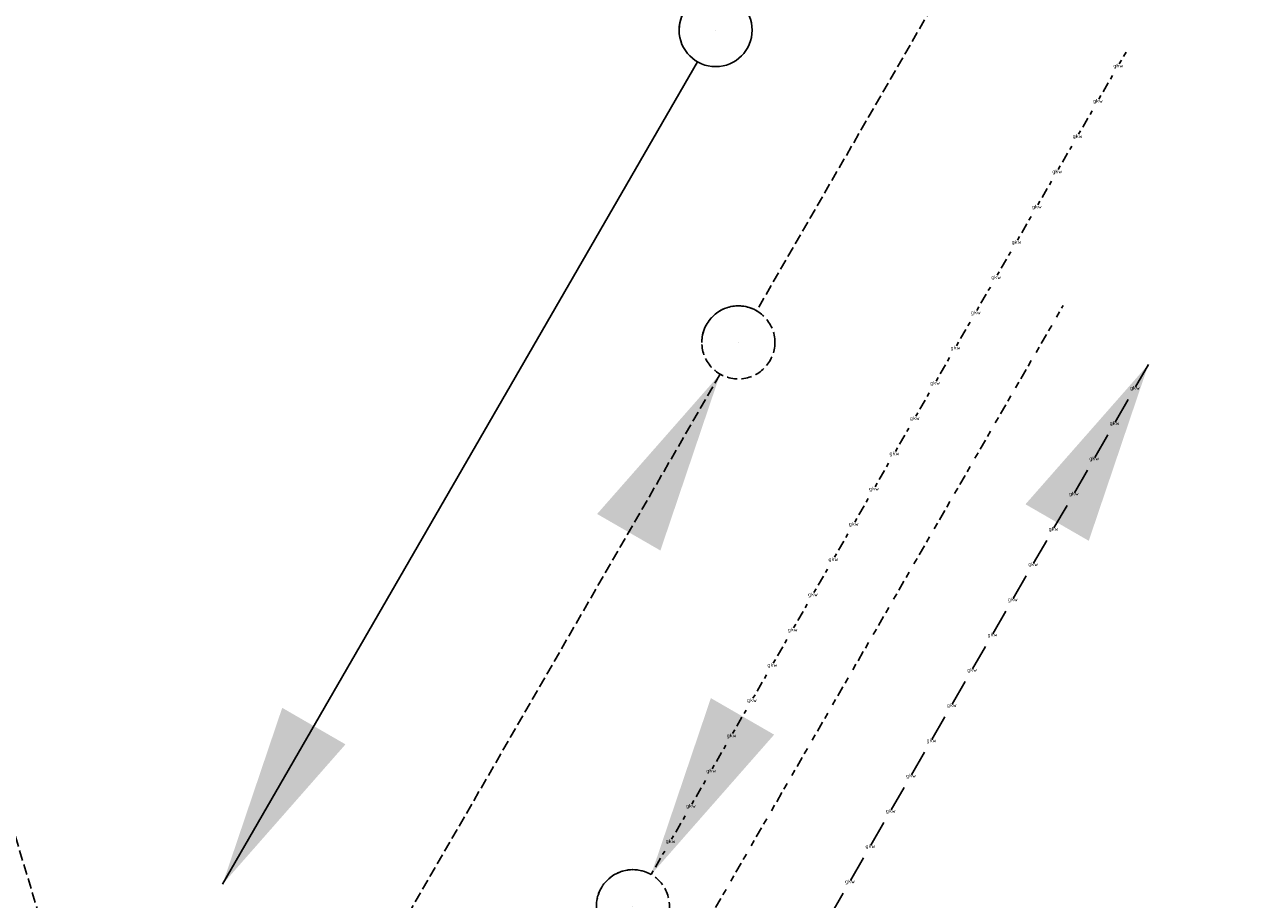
# Model space of a CAD drawing. Header units: millimetres. Extents: x -17664 to 48661, y -98 to 70975.
# Tile 29 of 62: x 45979 to 46566, y 14669 to 15088. Entities that reach past the tile are written whole.
import ezdxf
from ezdxf.enums import TextEntityAlignment as Align

# ---------------------------------------------------------------- set-up
doc = ezdxf.new("R2010")
doc.units = ezdxf.units.MM
for name, pattern in [('2322102', [45, 5, -2, 5, -2, 5, -2, 5, -2, 5, -2, 5, -5]), ('2322102_a', [19.5, 3, -2, 5, -2, 3, -4.5]), ('2322105', [47, 40, -7]), ('2322105_a', [19.5, 12.5, -7]), ('2322106', [47, 5, -2, 5, -2, 5, -2, 5, -2, 5, -2, 5, -7]), ('2322106_a', [19.5, 2, -2, 5, -2, 2, -6.5]), ('2322107', [2000, 1000, 1000]), ('2322107_a', [2000, 1000, 1000]), ('2322108', [7, 5, -2]), ('2322108_a', [7, 5, -2])]:
    doc.linetypes.add(name, pattern=pattern)
for name, color, linetype in [('WL5501--', 4, '2322105'), ('WL5502--', 4, '2322106'), ('WL561---_AANVOER', 1, '2322107'), ('WL561---_RETOUR', 5, '2322108'), ('WL5627--', 4, '2322102'), ('WL570---_APP', 2, 'Continuous'), ('WM561---', 1, 'Continuous')]:
    doc.layers.add(name, color=color, linetype=linetype)
doc.styles.add('STABICAD-018', font='ISOCP.SHX', dxfattribs={"height": 90})
doc.styles.get("Standard").update_dxf_attribs({"font": 'arial.ttf'})

# ---------------------------------------------------------------- blocks, each defined once
blk = doc.blocks.new('*U1295')
at = {"linetype": '2322107'}
for points in [[(8.75, 15.16), (37.34, 99.68), (67.66, 82.18)], [(-236.25, -409.2), (-207.66, -324.67), (-177.34, -342.17)]]:
    blk.add_hatch(color=2, dxfattribs=at).paths.add_polyline_path(points, flags=0)
at = {"color": 2, "linetype": '2322107_a'}
for p, q in [((8.75, 15.16, 3000), (236.25, 409.2, 3000)), ((-236.25, -409.2, 3000), (-8.75, -15.16, 3000))]:
    blk.add_line(p, q, dxfattribs=at)
at = {"color": 0, "linetype": '2322107'}
blk.add_line((0, 0), (0, 0, 3000), dxfattribs=at)
at = {"color": 2, "linetype": '2322107'}
blk.add_circle((0, 0, 3000), 17.5, dxfattribs=at)
at = {"color": 0, "linetype": '2322107'}
blk.add_arc((0, 0, 3000), 17.5, 60, 180, dxfattribs=at)
at = {"layer": 'WM561---', "color": 2}
for tag in ['SECTIONCODE', 'POSITIONCODE']:
    blk.add_attdef(tag, (44269.24, 21770.28, 1499.49), '', height=1.2, dxfattribs=at)
at = {"layer": 'WM561---', "color": 2, "style": 'STABICAD-018'}
for tag, p in [('CODE', (44269.24, 21720.28)), ('FLOORCODE', (44319.24, 21620.28))]:
    blk.add_attdef(tag, p, '', height=1.2, dxfattribs=at)
blk = doc.blocks.new('*U1296')
at = {"linetype": '2322108'}
for points in [[(236.25, 409.2), (207.66, 324.67), (177.34, 342.17)], [(-8.75, -15.16), (-37.34, -99.68), (-67.66, -82.18)]]:
    blk.add_hatch(color=2, dxfattribs=at).paths.add_polyline_path(points, flags=0)
at = {"color": 2, "linetype": '2322108_a'}
for p, q in [((236.25, 409.2, 3000), (8.75, 15.16, 3000)), ((-8.75, -15.16, 3000), (-236.25, -409.2, 3000))]:
    blk.add_line(p, q, dxfattribs=at)
at = {"color": 0, "linetype": '2322108'}
blk.add_line((0, 0), (0, 0, 3000), dxfattribs=at)
at = {"color": 2, "linetype": '2322108'}
blk.add_circle((0, 0, 3000), 17.5, dxfattribs=at)
at = {"color": 0, "linetype": '2322108'}
blk.add_arc((0, 0, 3000), 17.5, 60, 180, dxfattribs=at)
at = {"layer": 'WM561---', "color": 2}
for tag in ['SECTIONCODE', 'POSITIONCODE']:
    blk.add_attdef(tag, (44280.11, 21620.66, 1499.49), '', height=1.2, dxfattribs=at)
at = {"layer": 'WM561---', "color": 2, "style": 'STABICAD-018'}
for tag, p in [('CODE', (44280.11, 21570.66)), ('FLOORCODE', (44330.11, 21470.66))]:
    blk.add_attdef(tag, p, '', height=1.2, dxfattribs=at)
blk = doc.blocks.new('*U1297')
at = {"linetype": '2322106'}
for points in [[(8.75, 15.16), (37.34, 99.68), (67.66, 82.18)], [(-236.25, -409.2), (-207.66, -324.67), (-177.34, -342.17)]]:
    blk.add_hatch(color=2, dxfattribs=at).paths.add_polyline_path(points, flags=0)
at = {"color": 2, "linetype": '2322106_a'}
for p, q in [((8.75, 15.16, 3000), (236.25, 409.2, 3000)), ((-236.25, -409.2, 3000), (-8.75, -15.16, 3000))]:
    blk.add_line(p, q, dxfattribs=at)
at = {"color": 0, "linetype": '2322106'}
blk.add_line((0, 0), (0, 0, 3000), dxfattribs=at)
at = {"color": 2, "linetype": '2322106'}
blk.add_circle((0, 0, 3000), 17.5, dxfattribs=at)
at = {"color": 0, "linetype": '2322106'}
blk.add_arc((0, 0, 3000), 17.5, 60, 180, dxfattribs=at)
at = {"layer": 'WM561---', "color": 2}
for tag in ['SECTIONCODE', 'POSITIONCODE']:
    blk.add_attdef(tag, (44290.71, 21471.05, 1499.49), '', height=1.2, dxfattribs=at)
at = {"layer": 'WM561---', "color": 2, "style": 'STABICAD-018'}
for tag, p in [('CODE', (44290.71, 21421.05)), ('FLOORCODE', (44340.71, 21321.05))]:
    blk.add_attdef(tag, p, '', height=1.2, dxfattribs=at)
blk = doc.blocks.new('*U1298')
at = {"linetype": '2322105'}
for points in [[(236.25, 409.2), (207.66, 324.67), (177.34, 342.17)], [(-8.75, -15.16), (-37.34, -99.68), (-67.66, -82.18)]]:
    blk.add_hatch(color=2, dxfattribs=at).paths.add_polyline_path(points, flags=0)
at = {"color": 2, "linetype": '2322105_a'}
for p, q in [((236.25, 409.2, 3000), (8.75, 15.16, 3000)), ((-8.75, -15.16, 3000), (-236.25, -409.2, 3000))]:
    blk.add_line(p, q, dxfattribs=at)
at = {"color": 0, "linetype": '2322105'}
blk.add_line((0, 0), (0, 0, 3000), dxfattribs=at)
at = {"color": 2, "linetype": '2322105'}
blk.add_circle((0, 0, 3000), 17.5, dxfattribs=at)
at = {"color": 0, "linetype": '2322105'}
blk.add_arc((0, 0, 3000), 17.5, 60, 180, dxfattribs=at)
at = {"layer": 'WM561---', "color": 2}
for tag in ['SECTIONCODE', 'POSITIONCODE']:
    blk.add_attdef(tag, (44301.45, 21321.43, 1499.49), '', height=1.2, dxfattribs=at)
at = {"layer": 'WM561---', "color": 2, "style": 'STABICAD-018'}
for tag, p in [('CODE', (44301.45, 21271.43)), ('FLOORCODE', (44351.45, 21171.43))]:
    blk.add_attdef(tag, p, '', height=1.2, dxfattribs=at)
blk = doc.blocks.new('*U1302')
at = {"linetype": '2322102'}
blk.add_hatch(color=2, dxfattribs=at).paths.add_polyline_path([(8.75, 15.16), (37.34, 99.68), (67.66, 82.18)], flags=0)
at = {"color": 2, "linetype": '2322102_a'}
blk.add_line((8.75, 15.16, 3000), (236.25, 409.2, 3000), dxfattribs=at)
at = {"color": 0, "linetype": '2322102'}
blk.add_line((0, 0), (0, 0, 3000), dxfattribs=at)
blk.add_circle((0, 0, 3000), 17.5, dxfattribs=at)
at = {"color": 2, "linetype": '2322102'}
blk.add_circle((0, 0, 3000), 17.5, dxfattribs=at)
at = {"layer": 'WL570---_APP', "color": 2, "style": 'STABICAD-018'}
for tag, p in [('SECTIONCODE', (46239.97, 14694.49, 1499.49)), ('POSITIONCODE', (46239.97, 14694.49, 1499.49)), ('CODE', (46239.97, 14644.49)), ('FLOORCODE', (46289.97, 14544.49))]:
    blk.add_attdef(tag, p, '', height=1.2, dxfattribs=at)

msp = doc.modelspace()

# ---------------------------------------------------------------- linework, layer by layer
at = {"layer": 'WL5627--', "linetype": '2322102'}
msp.add_line((46936.16, 11516.41), (44057.61, 21040.92), dxfattribs=at)

# ---------------------------------------------------------------- block references
at = {"layer": 'WL5501--', "linetype": '2322105'}
msp.add_blockref('*U1298', (46280.83, 14516.29), dxfattribs=at)
at = {"layer": 'WL5502--', "linetype": '2322106'}
msp.add_blockref('*U1297', (46270.1, 14665.91), dxfattribs=at)
at = {"layer": 'WL561---_AANVOER', "linetype": '2322107'}
msp.add_blockref('*U1295', (46309.74, 15085.61), dxfattribs=at)
at = {"layer": 'WL561---_RETOUR', "linetype": '2322108'}
msp.add_blockref('*U1296', (46320.61, 14935.99), dxfattribs=at)
at = {"layer": 'WL5627--', "linetype": '2322102'}
msp.add_blockref('*U1302', (46239.97, 14544.49), dxfattribs=at)

# ---------------------------------------------------------------- texts
at = {"layer": 'WL5501--', "color": 2, "style": 'STABICAD-018'}
for p in [(46510.58, 14914.23, 3000), (46500.83, 14897.34, 3000), (46491.08, 14880.45, 3000), (46481.33, 14863.57, 3000), (46471.58, 14846.68, 3000), (46461.83, 14829.79, 3000), (46452.08, 14812.9, 3000), (46442.33, 14796.02, 3000), (46432.58, 14779.13, 3000), (46422.83, 14762.24, 3000), (46413.08, 14745.35, 3000), (46403.33, 14728.47, 3000), (46393.58, 14711.58, 3000), (46383.83, 14694.69, 3000), (46374.08, 14677.8, 3000)]:
    msp.add_text('gkw', height=1.8, dxfattribs=at).set_placement(p, align=Align.MIDDLE_CENTER)
at = {"layer": 'WL5502--', "color": 2, "style": 'STABICAD-018'}
for p in [(46502.6, 15068.61, 3000), (46492.85, 15051.72, 3000), (46483.1, 15034.83, 3000), (46473.35, 15017.95, 3000), (46463.6, 15001.06, 3000), (46453.85, 14984.17, 3000), (46444.1, 14967.28, 3000), (46434.35, 14950.4, 3000), (46424.6, 14933.51, 3000), (46414.85, 14916.62, 3000), (46405.1, 14899.73, 3000), (46395.35, 14882.85, 3000), (46385.6, 14865.96, 3000), (46375.85, 14849.07, 3000), (46366.1, 14832.18, 3000), (46356.35, 14815.3, 3000), (46346.6, 14798.41, 3000), (46336.85, 14781.52, 3000), (46327.1, 14764.63, 3000), (46317.35, 14747.75, 3000), (46307.6, 14730.86, 3000), (46297.85, 14713.97, 3000), (46288.1, 14697.08, 3000)]:
    msp.add_text('gkw', height=1.8, dxfattribs=at).set_placement(p, align=Align.MIDDLE_CENTER)

doc.saveas('drawing.dxf')
